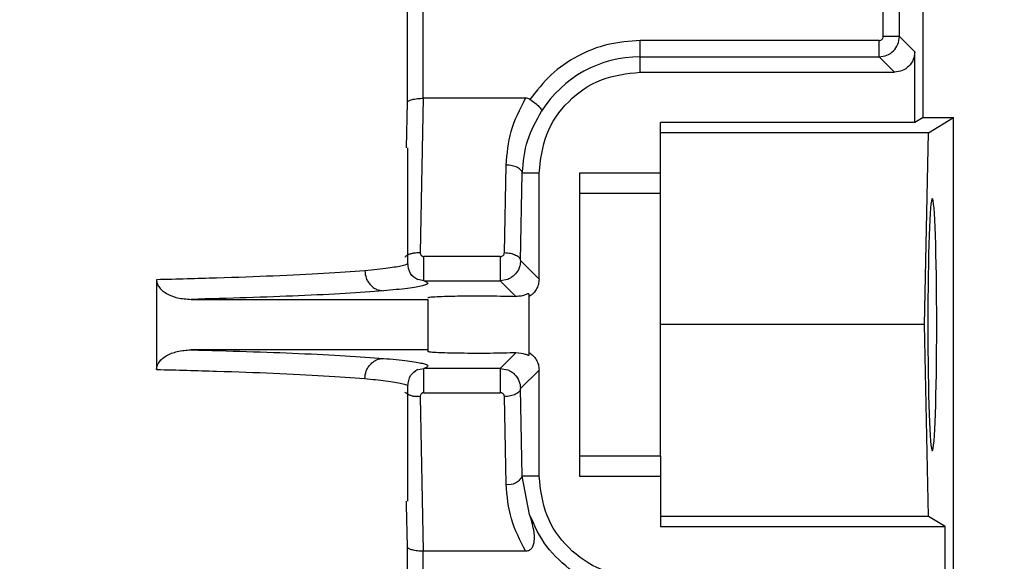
# Model space of a CAD drawing. Header units: inches. Extents: x 170 to 288, y 234 to 248.
# Tile 57 of 192: x 177.7046 to 177.7685, y 244.59 to 244.6252. Entities that reach past the tile are written whole.
import ezdxf

# ---------------------------------------------------------------- set-up
doc = ezdxf.new("R2010")
doc.units = ezdxf.units.IN
doc.header["$LTSCALE"] = 0.25
doc.header["$MEASUREMENT"] = 0
doc.layers.add('ANNOTATIONS', color=1, linetype='Continuous')
doc.layers.add('SLIM E GUIDE MOTOR LH', color=7, linetype='Continuous')
doc.styles.add('ARIAL', font='arial.ttf', dxfattribs={"height": 0.09375})
doc.dimstyles.new('STANDARD$0', dxfattribs={"dimtxt": 0.09375, "dimasz": 0.09375, "dimexe": 0.03125, "dimexo": 0.046875, "dimgap": 0.09, "dimtad": 0, "dimtih": 1, "dimtoh": 1, "dimdec": 4, "dimzin": 0, "dimdsep": 46, "dimtxsty": 'ARIAL', "dimcen": 0.09, "dimadec": 0, "dimazin": 0, "dimtfac": 1, "dimtdec": 4, "dimtofl": 0, "dimtmove": 0, "dimatfit": 1, "dimfxl": 1, "dimtolj": 1, "dimtzin": 0, "dimarcsym": 0})

# ---------------------------------------------------------------- blocks, each defined once
blk = doc.blocks.new('*D8')
at = {"layer": 'ANNOTATIONS', "color": 0, "lineweight": -2, "transparency": 16777216}
for p, q in [((177.4958005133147, 244.7789401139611), (177.4958005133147, 245.4337754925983)), ((178.1204172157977, 244.2824744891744), (178.1204172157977, 245.4337754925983)), ((177.4020505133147, 245.4025254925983), (177.3083005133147, 245.4025254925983)), ((178.2141672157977, 245.4025254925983), (178.3079172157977, 245.4025254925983))]:
    blk.add_line(p, q, dxfattribs=at)
at = {"layer": 'ANNOTATIONS', "color": 0, "transparency": 16777216}
for points in [[(177.4020505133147, 245.4181504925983), (177.4020505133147, 245.3869004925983), (177.4958005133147, 245.4025254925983)], [(178.2141672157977, 245.4181504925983), (178.2141672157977, 245.3869004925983), (178.1204172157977, 245.4025254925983)]]:
    blk.add_solid(points, dxfattribs=at)
at = {"layer": 'defpoints', "color": 0, "transparency": 16777216}
for p in [(178.1204172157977, 245.4025254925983), (177.4958005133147, 244.6851901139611), (178.1204172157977, 244.1887244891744)]:
    blk.add_point(p, dxfattribs=at)
at = {"layer": 'ANNOTATIONS', "color": 0, "transparency": 16777216, "insert": (177.8591191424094, 245.4025254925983), "char_height": 0.09375, "attachment_point": 5, "style": 'ARIAL'}
blk.add_mtext('\\A1;27 1/2"', dxfattribs=at)

msp = doc.modelspace()

# ---------------------------------------------------------------- linework, layer by layer
at = {"layer": 'SLIM E GUIDE MOTOR LH'}
for p, q in [((177.7632708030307, 244.6188480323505), (177.7632708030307, 244.7100409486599)), ((177.7297682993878, 244.6611999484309), (177.7297682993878, 244.61981375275)), ((177.7308202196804, 244.620095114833), (177.7308170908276, 244.6611999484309)), ((177.76067604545, 244.6241008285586), (177.76067604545, 244.6611997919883)), ((177.7617251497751, 244.6241008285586), (177.7617251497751, 244.6611997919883)), ((177.7617251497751, 244.6241008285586), (177.76067604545, 244.6241008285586)), ((177.7627210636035, 244.6231050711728), (177.7617251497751, 244.6241008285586)), ((177.7448981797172, 244.6217935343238), (177.7448981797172, 244.6238385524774)), ((177.7604135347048, 244.6238385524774), (177.7448981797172, 244.6238385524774)), ((177.7448981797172, 244.6227892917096), (177.7604135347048, 244.6227892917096)), ((177.7614094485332, 244.6217935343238), (177.7604135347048, 244.6227892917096)), ((177.7627210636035, 244.6185126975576), (177.7627210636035, 244.6231050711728)), ((177.7448981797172, 244.6217935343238), (177.7614094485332, 244.6217935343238)), ((177.7297682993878, 244.61981375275), (177.7297119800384, 244.6168645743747)), ((177.7308202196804, 244.620095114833), (177.7306152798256, 244.6100703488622)), ((177.7374593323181, 244.620095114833), (177.7308202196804, 244.620095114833)), ((177.7632708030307, 244.6188480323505), (177.7627210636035, 244.6185126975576)), ((177.7632708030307, 244.6188480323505), (177.7652394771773, 244.6188480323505)), ((177.7636130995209, 244.6178565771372), (177.7652394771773, 244.6188480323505)), ((177.7652394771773, 244.5758252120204), (177.7652394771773, 244.6188480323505)), ((177.7627210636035, 244.6185126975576), (177.7462104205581, 244.6185126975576)), ((177.7462104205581, 244.6139090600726), (177.7462104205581, 244.6185126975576)), ((177.7636130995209, 244.6178565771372), (177.7462104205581, 244.6178565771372)), ((177.7633618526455, 244.605389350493), (177.7636130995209, 244.6178565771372)), ((177.7298064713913, 244.6093973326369), (177.7298064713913, 244.6168645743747)), ((177.7360845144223, 244.6100690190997), (177.7361990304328, 244.6157568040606)), ((177.7371336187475, 244.6095440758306), (177.7372484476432, 244.6152318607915)), ((177.7383366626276, 244.6152318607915), (177.7372484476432, 244.6152318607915)), ((177.7383366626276, 244.6083413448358), (177.7383366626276, 244.6152318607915)), ((177.7462104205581, 244.6152318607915), (177.7409611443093, 244.6152318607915)), ((177.7409611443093, 244.6152318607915), (177.7409611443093, 244.5955468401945)), ((177.7462104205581, 244.6139090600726), (177.7409611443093, 244.6139090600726)), ((177.7358169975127, 244.6098119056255), (177.7308633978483, 244.6098119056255)), ((177.7383366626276, 244.6083413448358), (177.7371336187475, 244.6095440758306)), ((177.7135004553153, 244.608304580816), (177.7135004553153, 244.60247412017)), ((177.7308633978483, 244.6082377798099), (177.730372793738, 244.6083321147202)), ((177.7308633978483, 244.6082377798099), (177.7358169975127, 244.6082377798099)), ((177.7363022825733, 244.6083308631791), (177.7358169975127, 244.6082377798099)), ((177.7368335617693, 244.607221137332), (177.7358169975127, 244.6082377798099)), ((177.7376802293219, 244.6073940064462), (177.7376802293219, 244.6033847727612)), ((177.7157410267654, 244.6070298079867), (177.7311187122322, 244.6070298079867)), ((177.7311187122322, 244.6070298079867), (177.7311187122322, 244.6036343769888)), ((177.7633618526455, 244.605389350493), (177.7462104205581, 244.605389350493)), ((177.7636130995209, 244.5929222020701), (177.7633618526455, 244.605389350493)), ((177.7311187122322, 244.6037489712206), (177.7157410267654, 244.6037489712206)), ((177.7358169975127, 244.6025409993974), (177.7368335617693, 244.603557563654)), ((177.730372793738, 244.6024465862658), (177.7308633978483, 244.6025409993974)), ((177.7358169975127, 244.6025409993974), (177.7308633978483, 244.6025409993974)), ((177.7358169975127, 244.6025409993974), (177.7363029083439, 244.6024476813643)), ((177.7371336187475, 244.6012346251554), (177.7383366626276, 244.6024374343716)), ((177.7383366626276, 244.5955468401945), (177.7383366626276, 244.6024374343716)), ((177.7298064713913, 244.5939141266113), (177.7298064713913, 244.6013822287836)), ((177.7308633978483, 244.6009667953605), (177.7358169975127, 244.6009667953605)), ((177.7372484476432, 244.5955468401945), (177.7371336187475, 244.6012346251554)), ((177.7306152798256, 244.6007083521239), (177.7308202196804, 244.5906836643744)), ((177.7361990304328, 244.5950218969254), (177.7360845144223, 244.6007096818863)), ((177.7409611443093, 244.5968696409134), (177.7462104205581, 244.5968696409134)), ((177.7462104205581, 244.5968696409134), (177.7462104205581, 244.5922660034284)), ((177.7383366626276, 244.5955468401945), (177.7372484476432, 244.5955468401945)), ((177.7377230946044, 244.5930631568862), (177.7372484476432, 244.5955468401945)), ((177.7409611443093, 244.5955468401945), (177.7462104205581, 244.5955468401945)), ((177.7297119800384, 244.5939141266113), (177.7297166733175, 244.5936635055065)), ((177.7297166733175, 244.5936635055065), (177.7297682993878, 244.590964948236)), ((177.7636130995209, 244.5929222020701), (177.7462104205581, 244.5929222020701)), ((177.7646894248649, 244.5922660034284), (177.7636130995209, 244.5929222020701)), ((177.7462104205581, 244.5922660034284), (177.7646894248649, 244.5922660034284)), ((177.7646894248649, 244.5876736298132), (177.7646894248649, 244.5922660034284)), ((177.7297682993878, 244.590964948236), (177.7297682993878, 244.5764871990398)), ((177.7308170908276, 244.5764871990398), (177.7308202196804, 244.5906836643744)), ((177.7308202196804, 244.5906836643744), (177.7374593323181, 244.5906836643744))]:
    msp.add_line(p, q, dxfattribs=at)
for centre, radius, start, end in [((177.7448981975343, 244.6152318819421), 0.007557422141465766, 90, 147.8344107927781), ((177.7363719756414, 244.5959875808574), 0.0009810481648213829, 259.8464869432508, 333.304112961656)]:
    msp.add_arc(centre, radius, start, end, dxfattribs=at)
for start_param, end_param in [(4.71238898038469, 7.853981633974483), (1.570796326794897, 4.71238898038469)]:
    msp.add_ellipse((177.7638645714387, 244.6053893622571), major_axis=(0, 0.008202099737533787), ratio=0.0349207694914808, start_param=start_param, end_param=end_param, dxfattribs=at)
for points, knots in [([(177.7604135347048, 244.6227892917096), (177.7605853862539, 244.6228091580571), (177.760928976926, 244.6228488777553), (177.7613622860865, 244.6231523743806), (177.7616656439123, 244.6235856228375), (177.7617053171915, 244.6239291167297), (177.7617251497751, 244.6241008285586)], [0, 0, 0, 0, 0.2501165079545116, 0.5000693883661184, 0.750085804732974, 1, 1, 1, 1]), ([(177.7604135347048, 244.6238385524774), (177.7604482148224, 244.6238422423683), (177.7605172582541, 244.6238495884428), (177.7606028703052, 244.623911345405), (177.7606651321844, 244.6239968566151), (177.7606723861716, 244.6240659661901), (177.76067604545, 244.6241008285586)], [0, 0, 0, 0, 0.2511062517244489, 0.4999186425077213, 0.7477336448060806, 1, 1, 1, 1]), ([(177.7448981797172, 244.6238385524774), (177.7441940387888, 244.6237887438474), (177.7427856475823, 244.6236891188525), (177.7408072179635, 244.6228901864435), (177.7390431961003, 244.6216898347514), (177.738177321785, 244.6205746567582), (177.7377443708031, 244.620017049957)], [0, 0, 0, 0, 0.2499844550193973, 0.500007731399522, 0.7499958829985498, 1, 1, 1, 1]), ([(177.7604135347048, 244.6227892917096), (177.7604135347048, 244.6228090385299), (177.7604135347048, 244.6228485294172), (177.7604135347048, 244.6230929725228), (177.7604135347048, 244.623434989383), (177.7604135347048, 244.6237040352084), (177.7604135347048, 244.6238385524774)], [0, 0, 0, 0, 0.2500079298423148, 0.4999810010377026, 0.750000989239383, 1, 1, 1, 1]), ([(177.7627210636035, 244.6231050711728), (177.7627013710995, 244.6229331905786), (177.7626619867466, 244.6225894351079), (177.7623585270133, 244.622155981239), (177.7619249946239, 244.6218527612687), (177.7615812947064, 244.6218132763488), (177.7614094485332, 244.6217935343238)], [0, 0, 0, 0, 0.250014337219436, 0.5000203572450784, 0.7500156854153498, 1, 1, 1, 1]), ([(177.7383366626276, 244.6152318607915), (177.7384352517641, 244.6160916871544), (177.7386324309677, 244.6178113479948), (177.7401498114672, 244.6199803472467), (177.7423187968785, 244.6214976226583), (177.7440384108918, 244.6216949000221), (177.7448981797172, 244.6217935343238)], [0, 0, 0, 0, 0.2500006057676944, 0.5000035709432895, 0.7500128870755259, 1, 1, 1, 1]), ([(177.7297682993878, 244.61981375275), (177.7297775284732, 244.6198355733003), (177.7297947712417, 244.6198763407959), (177.7298965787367, 244.6199426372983), (177.7300501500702, 244.6200018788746), (177.7302506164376, 244.6200460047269), (177.7304926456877, 244.6200831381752), (177.7306915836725, 244.6200904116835), (177.7308202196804, 244.620095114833)], [0, 0, 0, 0, 0.1558671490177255, 0.2912077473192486, 0.4999408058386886, 0.6359517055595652, 0.7646014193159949, 1, 1, 1, 1]), ([(177.7361990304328, 244.6157568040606), (177.736260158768, 244.6164920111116), (177.7363856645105, 244.6180015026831), (177.7370953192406, 244.6193853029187), (177.7374593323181, 244.620095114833)], [0, 0, 0, 0, 0.4870560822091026, 1, 1, 1, 1]), ([(177.7377443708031, 244.620017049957), (177.7377012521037, 244.6200396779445), (177.7376120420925, 244.6200864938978), (177.7375113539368, 244.620092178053), (177.7374593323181, 244.620095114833)], [0, 0, 0, 0, 0.4833392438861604, 1, 1, 1, 1]), ([(177.7377443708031, 244.620017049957), (177.7378550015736, 244.6199413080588), (177.7380799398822, 244.6197873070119), (177.7383401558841, 244.6195572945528), (177.7385004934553, 244.6193623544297), (177.7385005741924, 244.6192908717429), (177.7385006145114, 244.6192551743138)], [0, 0, 0, 0, 0.246167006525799, 0.5005152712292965, 0.7505644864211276, 1, 1, 1, 1]), ([(177.7372484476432, 244.6152318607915), (177.7373156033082, 244.6159546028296), (177.7374461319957, 244.617359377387), (177.7381559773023, 244.6186355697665), (177.7385006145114, 244.6192551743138)], [0, 0, 0, 0, 0.5144896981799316, 1, 1, 1, 1]), ([(177.7372484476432, 244.6152318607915), (177.737229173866, 244.6152993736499), (177.7371906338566, 244.6154343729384), (177.7369466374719, 244.6156057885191), (177.73660389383, 244.6157279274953), (177.7363339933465, 244.6157471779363), (177.7361990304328, 244.6157568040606)], [0, 0, 0, 0, 0.2499899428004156, 0.4998820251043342, 0.7499175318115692, 1, 1, 1, 1]), ([(177.7462104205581, 244.5968696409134), (177.7462104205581, 244.5970432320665), (177.7462104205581, 244.597390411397), (177.7462104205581, 244.5993803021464), (177.7462104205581, 244.6021419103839), (177.7462104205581, 244.6053893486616), (177.7462104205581, 244.6086367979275), (177.7462104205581, 244.6113983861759), (177.7462104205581, 244.6133883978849), (177.7462104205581, 244.613735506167), (177.7462104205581, 244.6139090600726)], [0, 0, 0, 0, 0.1250002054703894, 0.2499982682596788, 0.3749985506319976, 0.4999994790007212, 0.6250004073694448, 0.7500006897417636, 0.875000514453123, 1, 1, 1, 1]), ([(177.7296356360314, 244.6097740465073), (177.7296561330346, 244.6097997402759), (177.7297043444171, 244.6098601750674), (177.7298333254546, 244.6099393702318), (177.7300052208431, 244.6100073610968), (177.7302610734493, 244.6100679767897), (177.7304760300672, 244.6100694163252), (177.7306152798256, 244.6100703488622)], [0, 0, 0, 0, 0.1342633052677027, 0.3158032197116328, 0.4972468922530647, 0.6743145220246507, 1, 1, 1, 1]), ([(177.7306152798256, 244.6100703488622), (177.7306167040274, 244.6100368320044), (177.7306194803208, 244.6099714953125), (177.7306662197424, 244.6098987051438), (177.7307165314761, 244.6098545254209), (177.7307607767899, 244.6098300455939), (177.7308104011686, 244.6098148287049), (177.730845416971, 244.6098128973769), (177.7308633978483, 244.6098119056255)], [0, 0, 0, 0, 0.2647878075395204, 0.5161688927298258, 0.640506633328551, 0.7584027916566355, 0.875938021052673, 1, 1, 1, 1]), ([(177.7358169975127, 244.6098119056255), (177.7358347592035, 244.6098129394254), (177.735869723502, 244.6098149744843), (177.7359375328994, 244.6098353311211), (177.7360100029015, 244.6098848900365), (177.7360719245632, 244.609969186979), (177.7360802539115, 244.610035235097), (177.7360845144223, 244.6100690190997)], [0, 0, 0, 0, 0.1208434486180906, 0.2378831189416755, 0.4831673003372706, 0.73563701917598, 1, 1, 1, 1]), ([(177.7360845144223, 244.6100690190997), (177.7362193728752, 244.6100594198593), (177.7364891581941, 244.6100402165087), (177.7368318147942, 244.6099180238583), (177.7370762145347, 244.6097466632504), (177.7371144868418, 244.6096115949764), (177.7371336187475, 244.6095440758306)], [0, 0, 0, 0, 0.249910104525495, 0.4999469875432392, 0.7500289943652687, 1, 1, 1, 1]), ([(177.7297789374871, 244.6093973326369), (177.7297878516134, 244.6093915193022), (177.7298815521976, 244.6093304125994), (177.7295027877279, 244.6092134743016), (177.7286463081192, 244.6090492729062), (177.7275650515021, 244.6089458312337), (177.7270230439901, 244.6088939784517)], [0, 0, 0, 0, 0.03386859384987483, 0.3560087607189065, 0.6771829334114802, 1, 1, 1, 1]), ([(177.730482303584, 244.6082933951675), (177.7302908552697, 244.6084070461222), (177.7299112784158, 244.6086323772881), (177.7298412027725, 244.6091507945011), (177.7298064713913, 244.6094077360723)], [0, 0, 0, 0, 0.5043729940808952, 0.9999999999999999, 0.9999999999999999, 0.9999999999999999, 0.9999999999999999]), ([(177.7308633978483, 244.6082377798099), (177.7308633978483, 244.6082476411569), (177.7308633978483, 244.6082673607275), (177.7308633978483, 244.6083827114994), (177.7308633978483, 244.6085526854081), (177.7308633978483, 244.6087723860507), (177.7308633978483, 244.6090257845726), (177.7308633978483, 244.6092958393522), (177.7308633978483, 244.6095677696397), (177.7308633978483, 244.6097305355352), (177.7308633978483, 244.6098119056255)], [0, 0, 0, 0, 0.1250102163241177, 0.2499808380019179, 0.3750033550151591, 0.4999830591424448, 0.6250132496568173, 0.7499826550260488, 0.87501107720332, 1, 1, 1, 1]), ([(177.7358169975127, 244.6098119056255), (177.7358169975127, 244.6097305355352), (177.7358169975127, 244.6095677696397), (177.7358169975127, 244.6092958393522), (177.7358169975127, 244.6090257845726), (177.7358169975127, 244.6087723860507), (177.7358169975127, 244.6085526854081), (177.7358169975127, 244.6083827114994), (177.7358169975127, 244.6082673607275), (177.7358169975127, 244.6082476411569), (177.7358169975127, 244.6082377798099)], [0, 0, 0, 0, 0.1249889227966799, 0.2500173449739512, 0.3749867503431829, 0.5000169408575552, 0.6249966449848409, 0.750019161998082, 0.8749897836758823, 0.9999999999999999, 0.9999999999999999, 0.9999999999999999, 0.9999999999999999]), ([(177.7371336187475, 244.6095440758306), (177.7371249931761, 244.6094335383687), (177.7371090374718, 244.6092290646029), (177.7369814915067, 244.6089072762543), (177.7367883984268, 244.6086445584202), (177.736542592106, 244.6084424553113), (177.7363815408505, 244.6083676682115), (177.7363022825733, 244.6083308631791)], [0, 0, 0, 0, 0.2134104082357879, 0.3947696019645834, 0.660529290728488, 0.8329360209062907, 1, 1, 1, 1]), ([(177.7270230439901, 244.6088939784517), (177.7261877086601, 244.6088302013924), (177.7245630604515, 244.6087061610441), (177.721222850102, 244.6085460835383), (177.7175718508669, 244.6084100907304), (177.714828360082, 244.6083389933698), (177.7135004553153, 244.608304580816)], [0, 0, 0, 0, 0.2725284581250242, 0.5300420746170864, 0.7725309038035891, 1, 1, 1, 1]), ([(177.7270230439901, 244.6088939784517), (177.7270408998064, 244.6087307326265), (177.7270683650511, 244.608479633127), (177.7272200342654, 244.6081766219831), (177.7273760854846, 244.6079674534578), (177.7275689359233, 244.6077977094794), (177.7278493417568, 244.6076319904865), (177.7280823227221, 244.6076019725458), (177.7282339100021, 244.6075824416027)], [0, 0, 0, 0, 0.2389962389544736, 0.3676163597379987, 0.4991371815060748, 0.6306427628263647, 0.7596805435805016, 0.9999999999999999, 0.9999999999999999, 0.9999999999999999, 0.9999999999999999]), ([(177.7135004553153, 244.608304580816), (177.7135076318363, 244.6082280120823), (177.7135224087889, 244.6080703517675), (177.7136468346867, 244.6078341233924), (177.7138511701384, 244.6076062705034), (177.7142488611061, 244.6073317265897), (177.7148881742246, 244.6070856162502), (177.7154435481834, 244.6070492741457), (177.7157410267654, 244.6070298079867)], [0, 0, 0, 0, 0.08163569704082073, 0.1680935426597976, 0.2798972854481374, 0.4067224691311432, 0.682218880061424, 1, 1, 1, 1]), ([(177.7308633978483, 244.6082377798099), (177.7309915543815, 244.6081821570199), (177.7312478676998, 244.6080709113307), (177.7308442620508, 244.6079037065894), (177.7299171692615, 244.6077392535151), (177.7287949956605, 244.6076347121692), (177.7282339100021, 244.6075824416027)], [0, 0, 0, 0, 0.2499985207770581, 0.4999975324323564, 0.7499992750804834, 1, 1, 1, 1]), ([(177.7383366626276, 244.6083413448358), (177.7383275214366, 244.6082236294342), (177.7383092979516, 244.6079889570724), (177.7381664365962, 244.6076697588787), (177.7379598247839, 244.6073944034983), (177.7377739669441, 244.607268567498), (177.7376802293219, 244.6072051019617)], [0, 0, 0, 0, 0.256733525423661, 0.5118129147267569, 0.7537822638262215, 1, 1, 1, 1]), ([(177.7282339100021, 244.6075824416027), (177.7274523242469, 244.6075241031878), (177.7259291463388, 244.6074104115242), (177.7228573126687, 244.6072610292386), (177.7194989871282, 244.6071328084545), (177.7169689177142, 244.6070634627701), (177.7157410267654, 244.6070298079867)], [0, 0, 0, 0, 0.2707843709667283, 0.5277127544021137, 0.770789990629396, 1, 1, 1, 1]), ([(177.7376802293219, 244.6073940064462), (177.7376691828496, 244.6073976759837), (177.737646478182, 244.6074052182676), (177.7374659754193, 244.6073244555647), (177.7372008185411, 244.607236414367), (177.7369555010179, 244.6072262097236), (177.7368335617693, 244.607221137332)], [0, 0, 0, 0, 0.2529953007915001, 0.5200007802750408, 0.7614082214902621, 1, 1, 1, 1]), ([(177.7311187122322, 244.6071443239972), (177.731161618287, 244.6071584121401), (177.7312422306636, 244.6071848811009), (177.7318072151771, 244.6072172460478), (177.7324840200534, 244.6072389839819), (177.7332646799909, 244.607253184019), (177.7341498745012, 244.6072603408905), (177.7351297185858, 244.6072577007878), (177.7360845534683, 244.6072453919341), (177.7365819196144, 244.6072292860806), (177.7368335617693, 244.607221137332)], [0, 0, 0, 0, 0.1528527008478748, 0.2871813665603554, 0.4029289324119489, 0.500007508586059, 0.6204297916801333, 0.7438764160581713, 0.8704143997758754, 1, 1, 1, 1]), ([(177.7135004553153, 244.60247412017), (177.7135074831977, 244.6025500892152), (177.713521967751, 244.6027066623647), (177.7136447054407, 244.6029413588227), (177.7138466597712, 244.6031684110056), (177.7142405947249, 244.603442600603), (177.7148809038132, 244.6036919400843), (177.715439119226, 244.6037289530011), (177.7157410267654, 244.6037489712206)], [0, 0, 0, 0, 0.08099396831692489, 0.1669295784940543, 0.2776928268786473, 0.4037755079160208, 0.6775354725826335, 1, 1, 1, 1]), ([(177.7157410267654, 244.6037489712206), (177.7169689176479, 244.6037152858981), (177.7194989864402, 244.6036458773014), (177.7228573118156, 244.6035176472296), (177.7259291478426, 244.6033684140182), (177.7274523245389, 244.6032546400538), (177.7282339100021, 244.6031962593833)], [0, 0, 0, 0, 0.2292100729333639, 0.4722872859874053, 0.7292155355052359, 1, 1, 1, 1]), ([(177.7368335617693, 244.603557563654), (177.7365844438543, 244.6035495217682), (177.7360920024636, 244.6035336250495), (177.7351476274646, 244.6035211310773), (177.7341769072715, 244.6035184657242), (177.7332179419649, 244.6035256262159), (177.7323943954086, 244.6035416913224), (177.7317387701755, 244.6035651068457), (177.731234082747, 244.6035956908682), (177.7311599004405, 244.6036205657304), (177.7311187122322, 244.6036343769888)], [0, 0, 0, 0, 0.1283972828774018, 0.2538080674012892, 0.3761536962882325, 0.4955415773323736, 0.6227250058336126, 0.7297700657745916, 0.8499603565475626, 1, 1, 1, 1]), ([(177.7376802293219, 244.6033847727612), (177.7376687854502, 244.6033804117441), (177.7376450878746, 244.6033713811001), (177.737421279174, 244.6034893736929), (177.737062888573, 244.6035309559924), (177.7368335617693, 244.603557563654)], [0, 0, 0, 0, 0.2516765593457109, 0.5211631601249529, 1, 1, 1, 1]), ([(177.7376802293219, 244.6035735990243), (177.7377733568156, 244.6035104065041), (177.737959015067, 244.6033844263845), (177.7381657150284, 244.603110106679), (177.7383099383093, 244.6027907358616), (177.7383277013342, 244.6025559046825), (177.7383366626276, 244.6024374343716)], [0, 0, 0, 0, 0.2448241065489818, 0.4880794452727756, 0.7417404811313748, 1, 1, 1, 1]), ([(177.7270230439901, 244.6018847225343), (177.7270408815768, 244.6020484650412), (177.7270683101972, 244.6023002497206), (177.7272209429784, 244.6026035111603), (177.7273773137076, 244.6028126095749), (177.7275704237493, 244.6029818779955), (177.727850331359, 244.603147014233), (177.7280827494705, 244.6031768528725), (177.7282339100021, 244.6031962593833)], [0, 0, 0, 0, 0.2396655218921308, 0.3685304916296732, 0.5000664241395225, 0.6315933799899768, 0.7603950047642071, 1, 1, 1, 1]), ([(177.7282339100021, 244.6031962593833), (177.7287949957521, 244.6031440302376), (177.7299171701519, 244.6030395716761), (177.7308442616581, 244.6028749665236), (177.7312478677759, 244.6027077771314), (177.7309915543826, 244.6025965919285), (177.7308633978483, 244.6025409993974)], [0, 0, 0, 0, 0.2500006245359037, 0.5000025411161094, 0.7500015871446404, 1, 1, 1, 1]), ([(177.7135004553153, 244.60247412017), (177.714828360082, 244.6024397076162), (177.7175718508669, 244.6023686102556), (177.721222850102, 244.6022326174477), (177.7245630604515, 244.6020725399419), (177.7261877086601, 244.6019484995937), (177.7270230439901, 244.6018847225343)], [0, 0, 0, 0, 0.227469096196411, 0.4699579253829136, 0.7274715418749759, 1, 1, 1, 1]), ([(177.7298064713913, 244.6013817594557), (177.7298428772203, 244.6016367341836), (177.7299163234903, 244.6021511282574), (177.7302927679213, 244.6023732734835), (177.7304826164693, 244.6024853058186)], [0, 0, 0, 0, 0.4956797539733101, 1, 1, 1, 1]), ([(177.7308633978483, 244.6009667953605), (177.7308633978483, 244.6010481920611), (177.7308633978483, 244.6012109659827), (177.7308633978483, 244.6014829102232), (177.7308633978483, 244.6017529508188), (177.7308633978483, 244.6020063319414), (177.7308633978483, 244.6022260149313), (177.7308633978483, 244.6023959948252), (177.7308633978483, 244.602511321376), (177.7308633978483, 244.6025311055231), (177.7308633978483, 244.6025409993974)], [0, 0, 0, 0, 0.125021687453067, 0.2500134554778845, 0.3750181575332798, 0.5000139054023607, 0.6249928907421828, 0.7500146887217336, 0.8749845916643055, 1, 1, 1, 1]), ([(177.7358169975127, 244.6025409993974), (177.7358169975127, 244.6025311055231), (177.7358169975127, 244.602511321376), (177.7358169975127, 244.6023959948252), (177.7358169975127, 244.6022260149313), (177.7358169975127, 244.6020063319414), (177.7358169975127, 244.6017529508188), (177.7358169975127, 244.6014829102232), (177.7358169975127, 244.6012109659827), (177.7358169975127, 244.6010481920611), (177.7358169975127, 244.6009667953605)], [0, 0, 0, 0, 0.1250154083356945, 0.2499853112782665, 0.3750071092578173, 0.4999860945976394, 0.6249818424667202, 0.7499865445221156, 0.8749783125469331, 1, 1, 1, 1]), ([(177.7363029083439, 244.6024476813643), (177.7363821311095, 244.6024108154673), (177.736543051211, 244.6023359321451), (177.7368127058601, 244.6021133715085), (177.7370724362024, 244.6017482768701), (177.7371132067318, 244.6014059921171), (177.7371336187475, 244.6012346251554)], [0, 0, 0, 0, 0.1673494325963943, 0.3399261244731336, 0.6695299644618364, 1, 1, 1, 1]), ([(177.7270230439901, 244.6018847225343), (177.7274999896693, 244.601839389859), (177.7285624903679, 244.6017384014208), (177.7294712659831, 244.6015751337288), (177.7298866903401, 244.6014525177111), (177.7297878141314, 244.6013880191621), (177.7297789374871, 244.6013822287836)], [0, 0, 0, 0, 0.2810993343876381, 0.6262101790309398, 0.9664428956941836, 1, 1, 1, 1]), ([(177.7306152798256, 244.6007083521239), (177.7304760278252, 244.6007093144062), (177.730261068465, 244.6007107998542), (177.7300052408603, 244.6007714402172), (177.7298332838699, 244.6008393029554), (177.7297036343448, 244.600919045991), (177.7296550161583, 244.600980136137), (177.7296340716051, 244.6010064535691)], [0, 0, 0, 0, 0.3246760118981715, 0.5011931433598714, 0.6820547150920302, 0.8630302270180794, 0.9999999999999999, 0.9999999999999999, 0.9999999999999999, 0.9999999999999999]), ([(177.7308633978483, 244.6009667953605), (177.7308456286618, 244.6009657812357), (177.7308108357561, 244.6009637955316), (177.7307613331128, 244.600948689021), (177.7307168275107, 244.6009242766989), (177.7306664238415, 244.6008801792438), (177.7306187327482, 244.6008076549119), (177.7306164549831, 244.6007421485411), (177.7306152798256, 244.6007083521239)], [0, 0, 0, 0, 0.1226021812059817, 0.2400608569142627, 0.3585404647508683, 0.4834721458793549, 0.7335100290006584, 1, 1, 1, 1]), ([(177.7360845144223, 244.6007096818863), (177.7360802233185, 244.6007432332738), (177.7360717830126, 244.6008092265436), (177.7360193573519, 244.6008804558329), (177.7359663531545, 244.6009245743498), (177.7359204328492, 244.6009485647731), (177.7358701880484, 244.6009639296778), (177.7358349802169, 244.6009658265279), (177.7358169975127, 244.6009667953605)], [0, 0, 0, 0, 0.2623258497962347, 0.515976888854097, 0.6416129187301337, 0.7610287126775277, 0.8779433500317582, 1, 1, 1, 1]), ([(177.7371336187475, 244.6012346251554), (177.7371144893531, 244.6011670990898), (177.7370762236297, 244.6010320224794), (177.7368318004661, 244.600860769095), (177.7364891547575, 244.6007385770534), (177.7362193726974, 244.6007193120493), (177.7360845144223, 244.6007096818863)], [0, 0, 0, 0, 0.2499747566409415, 0.500040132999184, 0.750080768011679, 1, 1, 1, 1]), ([(177.7448981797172, 244.5889851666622), (177.7440384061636, 244.5890837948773), (177.7423187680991, 244.5892810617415), (177.7401498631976, 244.5907984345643), (177.7386324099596, 244.5929673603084), (177.7384352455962, 244.5946870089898), (177.7383366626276, 244.5955468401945)], [0, 0, 0, 0, 0.2499876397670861, 0.5000017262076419, 0.7499988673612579, 0.9999999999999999, 0.9999999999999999, 0.9999999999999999, 0.9999999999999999]), ([(177.7374593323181, 244.5906836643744), (177.7371071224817, 244.5913660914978), (177.73639394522, 244.5927479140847), (177.7362645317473, 244.5942577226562), (177.7361990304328, 244.5950218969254)], [0, 0, 0, 0, 0.4938601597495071, 1, 1, 1, 1]), ([(177.7374593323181, 244.5906836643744), (177.7375320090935, 244.5906901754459), (177.7376388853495, 244.5906997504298), (177.7377627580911, 244.5907692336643), (177.7378714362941, 244.5908657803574), (177.7379751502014, 244.5910463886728), (177.7380607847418, 244.5914585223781), (177.7379986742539, 244.5921572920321), (177.7378246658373, 244.592729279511), (177.7377230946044, 244.5930631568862)], [0, 0, 0, 0, 0.07924514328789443, 0.1165354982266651, 0.1544685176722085, 0.2387322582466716, 0.3403641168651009, 0.6149609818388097, 1, 1, 1, 1]), ([(177.7405221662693, 244.589341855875), (177.7399095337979, 244.589852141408), (177.738684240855, 244.5908727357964), (177.7380434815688, 244.5923330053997), (177.7377230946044, 244.5930631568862)], [0, 0, 0, 0, 0.4999885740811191, 1, 1, 1, 1]), ([(177.7297682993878, 244.590964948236), (177.7297775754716, 244.5909431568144), (177.7297949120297, 244.5909024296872), (177.7298961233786, 244.5908361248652), (177.7300501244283, 244.5907767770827), (177.7302510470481, 244.5907326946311), (177.7304933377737, 244.5906953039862), (177.7306920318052, 244.5906882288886), (177.7308202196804, 244.5906836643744)], [0, 0, 0, 0, 0.1556686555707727, 0.2909372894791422, 0.4996665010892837, 0.6364011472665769, 0.7654234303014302, 1, 1, 1, 1])]:
    msp.add_open_spline(points, degree=3, knots=knots, dxfattribs=at)

# ---------------------------------------------------------------- dimensions: what is measured, and where the dimension line sits
at = {"layer": 'ANNOTATIONS'}
dim = msp.add_linear_dim(base=(178.1204172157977, 245.4025254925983), p1=(177.4958005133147, 244.6851901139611), p2=(178.1204172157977, 244.1887244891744), text='27 1/2"', dimstyle='STANDARD$0', override={"dimexo": 0.09375}, dxfattribs=at)
dim.commit()
dim.dimension.update_dxf_attribs({"geometry": '*D8', "text_midpoint": (177.8591191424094, 245.4025254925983), "dimtype": 160})

doc.saveas('drawing.dxf')
